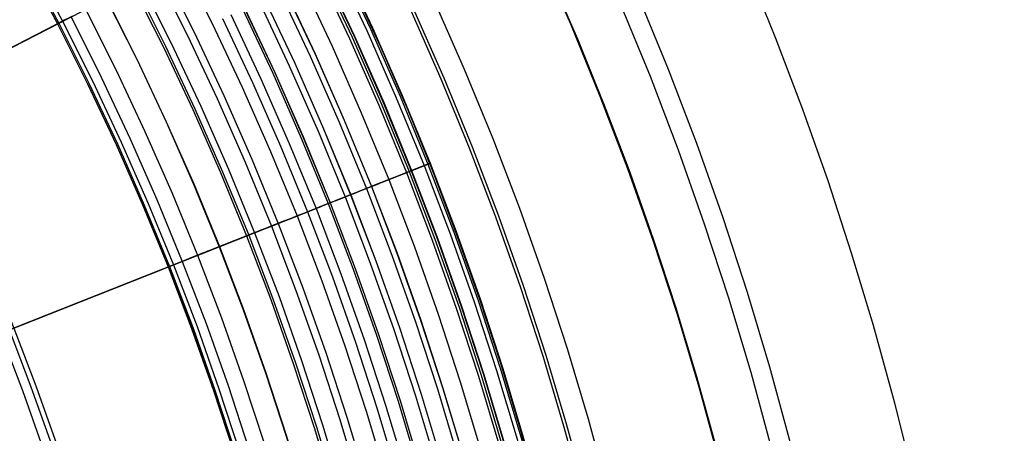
# Model space of a CAD drawing. Header units: millimetres. Extents: x -14 to 488, y -50 to 50.
# Tile 216 of 256: x 393.78 to 401.46, y 6.04 to 9.27. Entities that reach past the tile are written whole.
import ezdxf

# ---------------------------------------------------------------- set-up
doc = ezdxf.new("R2010")
doc.units = ezdxf.units.MM
doc.header["$MEASUREMENT"] = 0
doc.layers.add('Default', color=7, linetype='Continuous')

msp = doc.modelspace()

# ---------------------------------------------------------------- linework, layer by layer
at = {"layer": 'Default'}
for points in [[(401.464, -0.6508), (401.4642, 0.0026), (401.448, 0.6558), (401.4152, 1.3084), (401.366, 1.9599), (401.3032, 2.584), (401.2253, 3.2064), (401.1324, 3.8268), (401.0244, 4.4447), (400.9016, 5.0598), (400.7638, 5.6717), (400.6113, 6.2801), (400.4441, 6.8847), (400.2729, 7.4511), (400.0888, 8.0134), (399.8919, 8.5714), (399.6822, 9.1247), (399.46, 9.6732), (399.2253, 10.2163), (398.9782, 10.754), (398.719, 11.2859)], [(401.464, -0.6508), (401.4642, 0.0026), (401.448, 0.6558), (401.4152, 1.3084), (401.366, 1.9599), (401.3032, 2.584), (401.2253, 3.2064), (401.1324, 3.8268), (401.0244, 4.4447), (400.9016, 5.0598), (400.7638, 5.6717), (400.6113, 6.2801), (400.4441, 6.8847), (400.2729, 7.4511), (400.0888, 8.0134), (399.8919, 8.5714), (399.6822, 9.1247), (399.46, 9.6732), (399.2253, 10.2163), (398.9782, 10.754), (398.719, 11.2859)], [(400.0293, -0.6322), (400.0295, -0.015), (400.0141, 0.6019), (399.9832, 1.2183), (399.9367, 1.8337), (399.8774, 2.4232), (399.8038, 3.0111), (399.716, 3.597), (399.6141, 4.1806), (399.498, 4.7616), (399.3679, 5.3396), (399.2238, 5.9143), (399.0659, 6.4853), (398.9042, 7.0203), (398.7303, 7.5514), (398.5443, 8.0785), (398.3463, 8.6011), (398.1364, 9.1191), (397.9147, 9.6322), (397.6814, 10.14), (397.4365, 10.6424)], [(400.0293, -0.6322), (400.0295, -0.015), (400.0141, 0.6019), (399.9832, 1.2183), (399.9367, 1.8337), (399.8774, 2.4232), (399.8038, 3.0111), (399.716, 3.597), (399.6141, 4.1806), (399.498, 4.7616), (399.3679, 5.3396), (399.2238, 5.9143), (399.0659, 6.4853), (398.9042, 7.0203), (398.7303, 7.5514), (398.5443, 8.0785), (398.3463, 8.6011), (398.1364, 9.1191), (397.9147, 9.6322), (397.6814, 10.14), (397.4365, 10.6424)], [(398.5945, -0.6136), (398.5947, -0.0327), (398.5802, 0.548), (398.5511, 1.1282), (398.5074, 1.7075), (398.4516, 2.2624), (398.3823, 2.8157), (398.2997, 3.3672), (398.2037, 3.9166), (398.0944, 4.4634), (397.972, 5.0075), (397.8364, 5.5485), (397.6877, 6.0859), (397.5355, 6.5895), (397.3718, 7.0895), (397.1967, 7.5855), (397.0104, 8.0775), (396.8128, 8.5651), (396.6041, 9.048), (396.3845, 9.526), (396.1539, 9.9989)], [(398.5945, -0.6136), (398.5947, -0.0327), (398.5802, 0.548), (398.5511, 1.1282), (398.5074, 1.7075), (398.4516, 2.2624), (398.3823, 2.8157), (398.2997, 3.3672), (398.2037, 3.9166), (398.0944, 4.4634), (397.972, 5.0075), (397.8364, 5.5485), (397.6877, 6.0859), (397.5355, 6.5895), (397.3718, 7.0895), (397.1967, 7.5855), (397.0104, 8.0775), (396.8128, 8.5651), (396.6041, 9.048), (396.3845, 9.526), (396.1539, 9.9989)], [(397.8329, 9.7977), (398.0788, 9.2385), (398.3096, 8.6761), (398.5252, 8.1111), (398.7257, 7.544), (398.9112, 6.9754), (399.0818, 6.4059), (399.2374, 5.836), (399.3784, 5.2662), (399.5048, 4.6971), (399.6169, 4.1293), (399.7148, 3.5631), (399.7988, 2.999), (399.869, 2.4376), (399.9259, 1.8792), (399.9696, 1.3243), (400.0004, 0.7732), (400.0187, 0.2264), (400.0247, -0.3158)], [(393.8291, 9.7047), (394.077, 9.2397), (394.3122, 8.7705), (394.5345, 8.2976), (394.744, 7.8213), (394.9405, 7.3424), (395.1242, 6.8611), (395.295, 6.3781), (395.4529, 5.8939), (395.5982, 5.4088), (395.7308, 4.9235), (395.8508, 4.4382), (395.9585, 3.9536), (396.0539, 3.4699), (396.1373, 2.9877), (396.2088, 2.5073), (396.2687, 2.0292), (396.3171, 1.5536), (396.3543, 1.081), (396.3806, 0.6117), (396.3961, 0.146), (396.4013, -0.3158)], [(393.8295, 9.7049), (394.0775, 9.24), (394.3126, 8.7707), (394.535, 8.2978), (394.7444, 7.8215), (394.941, 7.3425), (395.1246, 6.8613), (395.2954, 6.3783), (395.4534, 5.894), (395.5986, 5.409), (395.7312, 4.9236), (395.8513, 4.4383), (395.959, 3.9537), (396.0544, 3.47), (396.1378, 2.9878), (396.2093, 2.5074), (396.2692, 2.0292), (396.3176, 1.5537), (396.3548, 1.0811), (396.3811, 0.6117), (396.3966, 0.146), (396.4017, -0.3158)], [(393.8295, 9.7049), (394.0775, 9.24), (394.3126, 8.7707), (394.535, 8.2978), (394.7444, 7.8215), (394.941, 7.3425), (395.1246, 6.8613), (395.2954, 6.3783), (395.4534, 5.894), (395.5986, 5.409), (395.7312, 4.9236), (395.8513, 4.4383), (395.959, 3.9537), (396.0544, 3.47), (396.1378, 2.9878), (396.2093, 2.5074), (396.2692, 2.0292), (396.3176, 1.5537), (396.3548, 1.0811), (396.3811, 0.6117), (396.3966, 0.146), (396.4017, -0.3158)], [(393.8393, 9.7103), (394.0873, 9.2451), (394.3226, 8.7756), (394.5451, 8.3024), (394.7546, 7.8259), (394.9513, 7.3466), (395.1351, 6.8651), (395.3059, 6.3819), (395.464, 5.8973), (395.6093, 5.412), (395.742, 4.9264), (395.8621, 4.4409), (395.9698, 3.956), (396.0653, 3.472), (396.1488, 2.9896), (396.2203, 2.5089), (396.2802, 2.0305), (396.3287, 1.5547), (396.3659, 1.0818), (396.3922, 0.6122), (396.4077, 0.1463), (396.4129, -0.3158)], [(393.8393, 9.7103), (394.0873, 9.2451), (394.3226, 8.7756), (394.5451, 8.3024), (394.7546, 7.8259), (394.9513, 7.3466), (395.1351, 6.8651), (395.3059, 6.3819), (395.464, 5.8973), (395.6093, 5.412), (395.742, 4.9264), (395.8621, 4.4409), (395.9698, 3.956), (396.0653, 3.472), (396.1488, 2.9896), (396.2203, 2.5089), (396.2802, 2.0305), (396.3287, 1.5547), (396.3659, 1.0818), (396.3922, 0.6122), (396.4077, 0.1463), (396.4129, -0.3158)], [(393.8686, 9.7264), (394.117, 9.2604), (394.3527, 8.7902), (394.5755, 8.3162), (394.7854, 7.8389), (394.9824, 7.3589), (395.1664, 6.8767), (395.3376, 6.3926), (395.4959, 5.9073), (395.6414, 5.4212), (395.7743, 4.9348), (395.8946, 4.4485), (396.0025, 3.9628), (396.0982, 3.4781), (396.1818, 2.9949), (396.2534, 2.5135), (396.3134, 2.0343), (396.3619, 1.5577), (396.3992, 1.0841), (396.4255, 0.6137), (396.4411, 0.147), (396.4463, -0.3158)], [(393.8686, 9.7264), (394.117, 9.2604), (394.3527, 8.7902), (394.5755, 8.3162), (394.7854, 7.8389), (394.9824, 7.3589), (395.1664, 6.8767), (395.3376, 6.3926), (395.4959, 5.9073), (395.6414, 5.4212), (395.7743, 4.9348), (395.8946, 4.4485), (396.0025, 3.9628), (396.0982, 3.4781), (396.1818, 2.9949), (396.2534, 2.5135), (396.3134, 2.0343), (396.3619, 1.5577), (396.3992, 1.0841), (396.4255, 0.6137), (396.4411, 0.147), (396.4463, -0.3158)], [(395.0381, 9.7367), (395.2855, 9.2431), (395.5194, 8.7455), (395.7397, 8.2445), (395.9465, 7.7406), (396.1397, 7.2344), (396.3194, 6.7263), (396.4856, 6.2168), (396.6384, 5.7065), (396.7778, 5.1959), (396.9041, 4.6855), (397.0174, 4.1756), (397.1178, 3.6668), (397.2055, 3.1595), (397.2808, 2.6542), (397.3437, 2.1511), (397.3947, 1.6509), (397.4338, 1.1537), (397.4615, 0.6599), (397.4778, 0.17), (397.4832, -0.3158)], [(396.2446, 9.7087), (396.4898, 9.1869), (396.7209, 8.6615), (396.9378, 8.133), (397.1404, 7.6021), (397.3288, 7.0693), (397.5031, 6.535), (397.6633, 5.9999), (397.8096, 5.4644), (397.942, 4.9291), (398.0608, 4.3944), (398.1661, 3.8608), (398.2581, 3.3288), (398.337, 2.7988), (398.403, 2.2713), (398.4565, 1.7466), (398.4975, 1.2252), (398.5265, 0.7075), (398.5437, 0.1937), (398.5493, -0.3158)], [(396.2734, 9.7227), (396.5191, 9.2002), (396.7505, 8.674), (396.9676, 8.1449), (397.1705, 7.6132), (397.3592, 7.0796), (397.5337, 6.5446), (397.6942, 6.0087), (397.8407, 5.4725), (397.9733, 4.9364), (398.0923, 4.401), (398.1977, 3.8666), (398.2898, 3.3339), (398.3688, 2.8032), (398.435, 2.2749), (398.4885, 1.7495), (398.5296, 1.2274), (398.5586, 0.7089), (398.5758, 0.1944), (398.5814, -0.3158)], [(396.288, 9.7298), (396.5338, 9.2069), (396.7654, 8.6804), (396.9827, 8.1508), (397.1857, 7.6188), (397.3745, 7.0848), (397.5492, 6.5494), (397.7098, 6.0132), (397.8563, 5.4766), (397.9891, 4.9401), (398.1081, 4.4043), (398.2136, 3.8696), (398.3058, 3.3365), (398.3849, 2.8054), (398.451, 2.2767), (398.5046, 1.751), (398.5457, 1.2285), (398.5747, 0.7096), (398.592, 0.1948), (398.5976, -0.3158)], [(396.288, 9.7298), (396.5338, 9.2069), (396.7654, 8.6804), (396.9827, 8.1508), (397.1857, 7.6188), (397.3745, 7.0848), (397.5492, 6.5494), (397.7097, 6.0132), (397.8563, 5.4766), (397.9891, 4.9401), (398.1081, 4.4043), (398.2136, 3.8696), (398.3058, 3.3365), (398.3849, 2.8054), (398.451, 2.2767), (398.5046, 1.751), (398.5457, 1.2285), (398.5747, 0.7096), (398.5919, 0.1948), (398.5976, -0.3158)], [(396.289, 9.7303), (396.5348, 9.2073), (396.7664, 8.6808), (396.9837, 8.1512), (397.1867, 7.6192), (397.3756, 7.0852), (397.5502, 6.5498), (397.7108, 6.0135), (397.8574, 5.4768), (397.9901, 4.9404), (398.1092, 4.4045), (398.2147, 3.8698), (398.3069, 3.3366), (398.3859, 2.8055), (398.4521, 2.2769), (398.5057, 1.7511), (398.5468, 1.2286), (398.5758, 0.7097), (398.593, 0.1948), (398.5987, -0.3158)], [(396.2892, 9.7304), (396.535, 9.2074), (396.7666, 8.6809), (396.9839, 8.1513), (397.187, 7.6193), (397.3758, 7.0852), (397.5505, 6.5498), (397.711, 6.0136), (397.8576, 5.4769), (397.9904, 4.9404), (398.1094, 4.4046), (398.215, 3.8698), (398.3071, 3.3367), (398.3862, 2.8056), (398.4524, 2.2769), (398.5059, 1.7511), (398.5471, 1.2286), (398.5761, 0.7097), (398.5933, 0.1948), (398.599, -0.3158)], [(396.2899, 9.7307), (396.5357, 9.2077), (396.7673, 8.6812), (396.9846, 8.1516), (397.1877, 7.6195), (397.3765, 7.0855), (397.5512, 6.5501), (397.7118, 6.0138), (397.8584, 5.4771), (397.9911, 4.9406), (398.1102, 4.4047), (398.2157, 3.87), (398.3079, 3.3368), (398.387, 2.8057), (398.4531, 2.277), (398.5067, 1.7512), (398.5478, 1.2286), (398.5769, 0.7097), (398.5941, 0.1948), (398.5997, -0.3158)], [(394.8465, 9.6376), (395.0915, 9.1489), (395.3231, 8.6562), (395.5412, 8.1601), (395.746, 7.6612), (395.9373, 7.16), (396.1152, 6.6569), (396.2797, 6.1524), (396.431, 5.6472), (396.5691, 5.1416), (396.6942, 4.6362), (396.8063, 4.1313), (396.9057, 3.6276), (396.9926, 3.1253), (397.0671, 2.6249), (397.1294, 2.1268), (397.1799, 1.6315), (397.2186, 1.1392), (397.246, 0.6503), (397.2622, 0.1652), (397.2675, -0.3158)], [(394.8984, 9.6644), (395.144, 9.1744), (395.3762, 8.6804), (395.5949, 8.183), (395.8002, 7.6827), (395.992, 7.1801), (396.1704, 6.6756), (396.3354, 6.1699), (396.4871, 5.6633), (396.6256, 5.1563), (396.751, 4.6495), (396.8634, 4.1433), (396.9631, 3.6382), (397.0502, 3.1345), (397.1249, 2.6328), (397.1874, 2.1334), (397.238, 1.6367), (397.2769, 1.1431), (397.3043, 0.6529), (397.3205, 0.1665), (397.3259, -0.3158)], [(394.8984, 9.6644), (395.144, 9.1744), (395.3762, 8.6804), (395.5949, 8.183), (395.8002, 7.6827), (395.992, 7.1801), (396.1704, 6.6756), (396.3354, 6.1699), (396.4871, 5.6633), (396.6256, 5.1563), (396.751, 4.6495), (396.8634, 4.1433), (396.9631, 3.6382), (397.0502, 3.1345), (397.1249, 2.6328), (397.1874, 2.1334), (397.238, 1.6367), (397.2769, 1.1431), (397.3043, 0.6529), (397.3205, 0.1665), (397.3259, -0.3158)], [(396.1114, 9.644), (396.3551, 9.1256), (396.5846, 8.6036), (396.8001, 8.0785), (397.0014, 7.551), (397.1886, 7.0216), (397.3618, 6.4908), (397.521, 5.9591), (397.6663, 5.4271), (397.7979, 4.8952), (397.9159, 4.364), (398.0205, 3.8339), (398.1119, 3.3053), (398.1903, 2.7787), (398.2559, 2.2546), (398.309, 1.7333), (398.3498, 1.2153), (398.3786, 0.7009), (398.3956, 0.1904), (398.4013, -0.3158)], [(396.1318, 9.6539), (396.3758, 9.135), (396.6056, 8.6125), (396.8212, 8.0869), (397.0227, 7.5589), (397.2101, 7.0289), (397.3835, 6.4976), (397.5428, 5.9654), (397.6883, 5.4328), (397.82, 4.9004), (397.9382, 4.3687), (398.0429, 3.838), (398.1344, 3.3089), (398.2128, 2.7818), (398.2785, 2.2572), (398.3317, 1.7354), (398.3725, 1.2168), (398.4013, 0.7019), (398.4184, 0.1909), (398.424, -0.3158)], [(396.1478, 9.6617), (396.3919, 9.1423), (396.6219, 8.6194), (396.8377, 8.0934), (397.0394, 7.565), (397.227, 7.0347), (397.4004, 6.5029), (397.5599, 5.9703), (397.7055, 5.4373), (397.8373, 4.9045), (397.9556, 4.3723), (398.0604, 3.8412), (398.1519, 3.3117), (398.2304, 2.7842), (398.2962, 2.2592), (398.3493, 1.737), (398.3902, 1.218), (398.419, 0.7027), (398.4361, 0.1913), (398.4417, -0.3158)], [(396.148, 9.6618), (396.3921, 9.1424), (396.6221, 8.6195), (396.8379, 8.0935), (397.0396, 7.5651), (397.2271, 7.0347), (397.4006, 6.503), (397.5601, 5.9703), (397.7057, 5.4374), (397.8375, 4.9045), (397.9558, 4.3723), (398.0606, 3.8413), (398.1521, 3.3118), (398.2306, 2.7843), (398.2964, 2.2592), (398.3495, 1.737), (398.3904, 1.218), (398.4192, 0.7027), (398.4363, 0.1913), (398.442, -0.3158)], [(396.1507, 9.6631), (396.3949, 9.1437), (396.6249, 8.6207), (396.8407, 8.0946), (397.0424, 7.5661), (397.23, 7.0357), (397.4035, 6.5039), (397.563, 5.9712), (397.7086, 5.4381), (397.8405, 4.9052), (397.9587, 4.373), (398.0635, 3.8418), (398.1551, 3.3122), (398.2336, 2.7847), (398.2994, 2.2595), (398.3525, 1.7373), (398.3934, 1.2182), (398.4223, 0.7028), (398.4393, 0.1914), (398.445, -0.3158)], [(394.6611, 9.5417), (394.9037, 9.0577), (395.1331, 8.5698), (395.3491, 8.0785), (395.5519, 7.5844), (395.7414, 7.088), (395.9175, 6.5897), (396.0805, 6.0901), (396.2303, 5.5898), (396.3671, 5.089), (396.491, 4.5885), (396.602, 4.0885), (396.7005, 3.5896), (396.7865, 3.0921), (396.8603, 2.5966), (396.922, 2.1033), (396.972, 1.6127), (397.0104, 1.1252), (397.0375, 0.641), (397.0535, 0.1606), (397.0588, -0.3158)], [(394.6611, 9.5417), (394.9037, 9.0577), (395.1331, 8.5698), (395.3491, 8.0785), (395.5519, 7.5844), (395.7414, 7.088), (395.9175, 6.5897), (396.0805, 6.0901), (396.2303, 5.5898), (396.3671, 5.089), (396.491, 4.5885), (396.602, 4.0885), (396.7005, 3.5896), (396.7865, 3.0921), (396.8603, 2.5966), (396.922, 2.1033), (396.972, 1.6127), (397.0104, 1.1252), (397.0375, 0.641), (397.0535, 0.1606), (397.0588, -0.3158)], [(394.6776, 9.5503), (394.9204, 9.0658), (395.1499, 8.5775), (395.3662, 8.0858), (395.5691, 7.5912), (395.7587, 7.0943), (395.9351, 6.5957), (396.0982, 6.0957), (396.2481, 5.5949), (396.385, 5.0937), (396.509, 4.5927), (396.6202, 4.0923), (396.7187, 3.593), (396.8048, 3.0951), (396.8786, 2.5991), (396.9404, 2.1054), (396.9904, 1.6144), (397.0289, 1.1264), (397.056, 0.6419), (397.072, 0.161), (397.0773, -0.3158)], [(394.7221, 9.5733), (394.9655, 9.0877), (395.1955, 8.5982), (395.4123, 8.1054), (395.6157, 7.6097), (395.8058, 7.1116), (395.9825, 6.6118), (396.146, 6.1106), (396.2963, 5.6086), (396.4335, 5.1063), (396.5578, 4.6042), (396.6692, 4.1026), (396.768, 3.6021), (396.8543, 3.103), (396.9283, 2.6059), (396.9902, 2.111), (397.0403, 1.6189), (397.0789, 1.1298), (397.106, 0.6441), (397.1221, 0.1621), (397.1274, -0.3158)], [(395.9777, 9.5791), (396.2198, 9.0641), (396.4479, 8.5455), (396.662, 8.0239), (396.862, 7.4998), (397.0479, 6.9738), (397.22, 6.4465), (397.3781, 5.9183), (397.5225, 5.3897), (397.6533, 4.8613), (397.7705, 4.3335), (397.8744, 3.8068), (397.9652, 3.2817), (398.0431, 2.7586), (398.1083, 2.2379), (398.161, 1.72), (398.2016, 1.2053), (398.2302, 0.6943), (398.2471, 0.1871), (398.2527, -0.3158)], [(394.997, -0.3158), (394.9922, 0.1148), (394.9777, 0.5491), (394.9532, 0.9867), (394.9185, 1.4275), (394.8733, 1.8709), (394.8175, 2.3168), (394.7508, 2.7647), (394.6731, 3.2144), (394.5841, 3.6654), (394.4837, 4.1173), (394.3717, 4.5698), (394.2481, 5.0224), (394.1127, 5.4747), (393.9653, 5.9263), (393.8061, 6.3767), (393.6348, 6.8254), (393.4515, 7.2721), (393.2562, 7.7162), (393.0489, 8.1572), (392.8296, 8.5948), (392.5984, 9.0283), (392.3555, 9.4574)], [(392.4497, 9.5124), (392.6941, 9.0809), (392.9265, 8.6449), (393.1471, 8.2049), (393.3555, 7.7613), (393.552, 7.3148), (393.7363, 6.8656), (393.9085, 6.4143), (394.0687, 5.9614), (394.2168, 5.5073), (394.353, 5.0525), (394.4773, 4.5973), (394.5899, 4.1423), (394.6909, 3.6878), (394.7804, 3.2343), (394.8586, 2.7821), (394.9256, 2.3316), (394.9818, 1.8832), (395.0272, 1.4373), (395.0621, 0.9941), (395.0867, 0.554), (395.1013, 0.1173), (395.1061, -0.3158)], [(395.8092, 9.4973), (396.0493, 8.9865), (396.2755, 8.4722), (396.4878, 7.9549), (396.6862, 7.4352), (396.8706, 6.9136), (397.0412, 6.3906), (397.1981, 5.8667), (397.3413, 5.3425), (397.4709, 4.8185), (397.5872, 4.2951), (397.6903, 3.7727), (397.7803, 3.252), (397.8576, 2.7332), (397.9222, 2.2168), (397.9745, 1.7032), (398.0147, 1.1928), (398.0431, 0.6859), (398.0599, 0.183), (398.0654, -0.3158)], [(395.8471, 9.5157), (396.0877, 9.004), (396.3143, 8.4887), (396.527, 7.9704), (396.7257, 7.4497), (396.9105, 6.9271), (397.0814, 6.4031), (397.2386, 5.8783), (397.382, 5.3531), (397.5119, 4.8281), (397.6284, 4.3037), (397.7317, 3.7804), (397.8219, 3.2586), (397.8993, 2.7389), (397.9641, 2.2215), (398.0164, 1.7069), (398.0567, 1.1956), (398.0851, 0.6878), (398.102, 0.1839), (398.1075, -0.3158)], [(395.8478, 9.516), (396.0883, 9.0043), (396.315, 8.489), (396.5277, 7.9707), (396.7264, 7.45), (396.9112, 6.9274), (397.0821, 6.4034), (397.2393, 5.8785), (397.3827, 5.3533), (397.5126, 4.8283), (397.6291, 4.3039), (397.7324, 3.7805), (397.8226, 3.2588), (397.9, 2.739), (397.9648, 2.2216), (398.0172, 1.707), (398.0574, 1.1956), (398.0859, 0.6878), (398.1027, 0.1839), (398.1082, -0.3158)], [(398.606, 9.4626), (398.8422, 8.887), (399.0629, 8.3087), (399.2682, 7.7283), (399.458, 7.1464), (399.6325, 6.5635), (399.7919, 5.9802), (399.9362, 5.3971), (400.0655, 4.8147), (400.1802, 4.2335), (400.2804, 3.654), (400.3664, 3.0768), (400.4383, 2.5022), (400.4965, 1.9307), (400.5412, 1.3628), (400.5728, 0.7988), (400.5915, 0.2392), (400.5976, -0.3158)], [(398.606, 9.4626), (398.8422, 8.887), (399.0629, 8.3087), (399.2682, 7.7283), (399.458, 7.1464), (399.6325, 6.5635), (399.7919, 5.9802), (399.9361, 5.3971), (400.0655, 4.8147), (400.1802, 4.2335), (400.2804, 3.654), (400.3664, 3.0768), (400.4383, 2.5022), (400.4965, 1.9307), (400.5412, 1.3628), (400.5727, 0.7988), (400.5914, 0.2392), (400.5976, -0.3158)], [(394.4584, 9.4369), (394.6984, 8.9581), (394.9253, 8.4753), (395.1391, 7.9893), (395.3397, 7.5004), (395.5272, 7.0092), (395.7015, 6.5163), (395.8627, 6.022), (396.011, 5.527), (396.1463, 5.0316), (396.2688, 4.5363), (396.3787, 4.0417), (396.4761, 3.5481), (396.5612, 3.0559), (396.6342, 2.5656), (396.6953, 2.0776), (396.7447, 1.5922), (396.7827, 1.1099), (396.8095, 0.6309), (396.8254, 0.1555), (396.8306, -0.3158)], [(394.4584, 9.4369), (394.6984, 8.9581), (394.9253, 8.4753), (395.1391, 7.9893), (395.3397, 7.5004), (395.5272, 7.0092), (395.7015, 6.5163), (395.8627, 6.022), (396.011, 5.527), (396.1463, 5.0316), (396.2688, 4.5363), (396.3787, 4.0417), (396.4761, 3.5481), (396.5612, 3.0559), (396.6342, 2.5656), (396.6953, 2.0776), (396.7447, 1.5922), (396.7827, 1.1099), (396.8095, 0.6309), (396.8254, 0.1555), (396.8306, -0.3158)], [(394.4596, 9.4375), (394.6996, 8.9586), (394.9265, 8.4759), (395.1403, 7.9898), (395.341, 7.5009), (395.5284, 7.0097), (395.7027, 6.5167), (395.864, 6.0224), (396.0122, 5.5273), (396.1475, 5.0319), (396.2701, 4.5366), (396.38, 4.042), (396.4774, 3.5483), (396.5625, 3.0561), (396.6355, 2.5658), (396.6966, 2.0777), (396.746, 1.5923), (396.784, 1.1099), (396.8108, 0.6309), (396.8267, 0.1556), (396.8319, -0.3158)], [(395.6478, 9.419), (395.886, 8.9122), (396.1104, 8.402), (396.321, 7.8889), (396.5177, 7.3733), (396.7007, 6.8558), (396.87, 6.337), (397.0256, 5.8174), (397.1676, 5.2974), (397.2962, 4.7775), (397.4116, 4.2582), (397.5138, 3.7401), (397.6032, 3.2235), (397.6798, 2.7088), (397.7439, 2.1965), (397.7958, 1.687), (397.8357, 1.1807), (397.8638, 0.6779), (397.8805, 0.179), (397.886, -0.3158)], [(395.6895, 9.4392), (395.9282, 8.9314), (396.153, 8.4201), (396.3641, 7.9059), (396.5612, 7.3893), (396.7446, 6.8707), (396.9142, 6.3509), (397.0701, 5.8301), (397.2125, 5.309), (397.3413, 4.7881), (397.4569, 4.2678), (397.5594, 3.7485), (397.6489, 3.2308), (397.7257, 2.7151), (397.79, 2.2018), (397.8419, 1.6912), (397.8819, 1.1838), (397.9101, 0.68), (397.9268, 0.18), (397.9323, -0.3158)], [(395.6903, 9.4396), (395.929, 8.9318), (396.1538, 8.4205), (396.3649, 7.9062), (396.562, 7.3896), (396.7454, 6.871), (396.915, 6.3511), (397.0709, 5.8303), (397.2133, 5.3092), (397.3422, 4.7883), (397.4578, 4.2679), (397.5603, 3.7487), (397.6498, 3.231), (397.7266, 2.7152), (397.7908, 2.2019), (397.8428, 1.6913), (397.8828, 1.1839), (397.9109, 0.68), (397.9277, 0.18), (397.9332, -0.3158)], [(397.014, 9.4253), (397.2509, 8.8867), (397.4732, 8.345), (397.6809, 7.8008), (397.874, 7.2545), (398.0527, 6.7069), (398.2169, 6.1583), (398.3669, 5.6094), (398.5026, 5.0607), (398.6244, 4.5125), (398.7323, 3.9656), (398.8266, 3.4202), (398.9075, 2.877), (398.9752, 2.3362), (399.03, 1.7984), (399.0721, 1.2639), (399.1018, 0.7331), (399.1193, 0.2065), (399.1251, -0.3158)], [(398.4654, 9.4028), (398.7002, 8.8308), (398.9195, 8.256), (399.1235, 7.6791), (399.3122, 7.1008), (399.4856, 6.5214), (399.644, 5.9417), (399.7874, 5.3622), (399.916, 4.7833), (400.03, 4.2057), (400.1296, 3.6298), (400.215, 3.056), (400.2865, 2.4849), (400.3443, 1.917), (400.3887, 1.3525), (400.4201, 0.792), (400.4387, 0.2358), (400.4448, -0.3158)], [(394.2966, 9.3533), (394.5346, 8.8785), (394.7596, 8.3999), (394.9715, 7.918), (395.1704, 7.4334), (395.3562, 6.9464), (395.529, 6.4577), (395.6889, 5.9677), (395.8358, 5.4769), (395.97, 4.9857), (396.0915, 4.4947), (396.2004, 4.0043), (396.297, 3.5149), (396.3814, 3.027), (396.4538, 2.5409), (396.5143, 2.0571), (396.5633, 1.5758), (396.601, 1.0976), (396.6275, 0.6227), (396.6433, 0.1515), (396.6485, -0.3158)], [(394.2966, 9.3533), (394.5346, 8.8785), (394.7596, 8.3999), (394.9715, 7.918), (395.1704, 7.4334), (395.3562, 6.9464), (395.529, 6.4577), (395.6889, 5.9677), (395.8358, 5.4769), (395.97, 4.9857), (396.0915, 4.4947), (396.2004, 4.0043), (396.297, 3.5149), (396.3814, 3.027), (396.4538, 2.5409), (396.5143, 2.0571), (396.5633, 1.5758), (396.601, 1.0976), (396.6275, 0.6227), (396.6433, 0.1515), (396.6485, -0.3158)], [(395.4288, 9.3126), (395.6644, 8.8114), (395.8863, 8.3068), (396.0946, 7.7992), (396.2892, 7.2893), (396.4702, 6.7775), (396.6376, 6.2643), (396.7915, 5.7504), (396.932, 5.236), (397.0592, 4.7218), (397.1733, 4.2083), (397.2744, 3.6958), (397.3628, 3.1848), (397.4386, 2.6758), (397.502, 2.1691), (397.5533, 1.6652), (397.5927, 1.1644), (397.6205, 0.667), (397.637, 0.1736), (397.6425, -0.3158)], [(395.5202, 9.357), (395.7569, 8.8535), (395.9799, 8.3465), (396.1891, 7.8367), (396.3846, 7.3244), (396.5664, 6.8102), (396.7346, 6.2947), (396.8892, 5.7783), (397.0303, 5.2616), (397.1581, 4.7451), (397.2728, 4.2291), (397.3744, 3.7143), (397.4631, 3.2009), (397.5393, 2.6896), (397.603, 2.1805), (397.6545, 1.6743), (397.6941, 1.1712), (397.7221, 0.6716), (397.7387, 0.1758), (397.7441, -0.3158)], [(395.535, 9.3642), (395.7719, 8.8603), (395.995, 8.353), (396.2044, 7.8427), (396.4001, 7.33), (396.582, 6.8155), (396.7503, 6.2996), (396.905, 5.7829), (397.0463, 5.2658), (397.1742, 4.7488), (397.2889, 4.2325), (397.3906, 3.7173), (397.4794, 3.2036), (397.5556, 2.6918), (397.6193, 2.1824), (397.6709, 1.6758), (397.7106, 1.1723), (397.7385, 0.6723), (397.7551, 0.1762), (397.7606, -0.3158)], [(395.5356, 9.3645), (395.7725, 8.8606), (395.9956, 8.3532), (396.205, 7.843), (396.4007, 7.3303), (396.5826, 6.8157), (396.7509, 6.2998), (396.9057, 5.783), (397.0469, 5.2659), (397.1748, 4.749), (397.2895, 4.2327), (397.3912, 3.7174), (397.48, 3.2037), (397.5562, 2.6919), (397.62, 2.1825), (397.6716, 1.6758), (397.7112, 1.1723), (397.7392, 0.6723), (397.7558, 0.1762), (397.7612, -0.3158)], [(396.8338, 9.3433), (397.0686, 8.8092), (397.2891, 8.2721), (397.495, 7.7325), (397.6865, 7.1908), (397.8637, 6.6478), (398.0265, 6.1038), (398.1752, 5.5596), (398.3099, 5.0154), (398.4306, 4.4719), (398.5376, 3.9295), (398.6311, 3.3888), (398.7113, 2.8501), (398.7785, 2.3139), (398.8328, 1.7806), (398.8745, 1.2506), (398.9039, 0.7243), (398.9214, 0.2021), (398.9271, -0.3158)], [(396.8558, 9.3533), (397.0909, 8.8187), (397.3116, 8.281), (397.5177, 7.7408), (397.7094, 7.1986), (397.8868, 6.655), (398.0498, 6.1105), (398.1987, 5.5656), (398.3334, 5.0209), (398.4543, 4.4769), (398.5614, 3.9339), (398.655, 3.3926), (398.7353, 2.8534), (398.8025, 2.3166), (398.8569, 1.7828), (398.8986, 1.2522), (398.9281, 0.7254), (398.9456, 0.2026), (398.9513, -0.3158)], [(396.8558, 9.3533), (397.0909, 8.8187), (397.3116, 8.281), (397.5177, 7.7408), (397.7094, 7.1986), (397.8868, 6.655), (398.0498, 6.1105), (398.1987, 5.5656), (398.3334, 5.0209), (398.4543, 4.4769), (398.5614, 3.9339), (398.655, 3.3926), (398.7353, 2.8534), (398.8025, 2.3166), (398.8569, 1.7828), (398.8986, 1.2522), (398.9281, 0.7254), (398.9456, 0.2026), (398.9513, -0.3158)], [(394.183, 9.2945), (394.4195, 8.8226), (394.6431, 8.347), (394.8538, 7.868), (395.0515, 7.3863), (395.2362, 6.9023), (395.4079, 6.4165), (395.5668, 5.9295), (395.7129, 5.4417), (395.8462, 4.9535), (395.967, 4.4655), (396.0753, 3.9781), (396.1713, 3.4916), (396.2551, 3.0067), (396.327, 2.5235), (396.3872, 2.0426), (396.4359, 1.5644), (396.4734, 1.089), (396.4998, 0.617), (396.5154, 0.1487), (396.5206, -0.3158)], [(394.183, 9.2945), (394.4195, 8.8226), (394.6431, 8.347), (394.8538, 7.868), (395.0515, 7.3863), (395.2362, 6.9023), (395.4079, 6.4165), (395.5668, 5.9295), (395.7129, 5.4417), (395.8462, 4.9535), (395.967, 4.4655), (396.0753, 3.9781), (396.1713, 3.4916), (396.2551, 3.0067), (396.327, 2.5235), (396.3872, 2.0426), (396.4359, 1.5644), (396.4734, 1.089), (396.4998, 0.617), (396.5154, 0.1487), (396.5206, -0.3158)], [(395.3648, 9.2816), (395.5996, 8.782), (395.8209, 8.279), (396.0285, 7.7731), (396.2224, 7.2648), (396.4028, 6.7546), (396.5697, 6.2431), (396.7231, 5.7308), (396.8631, 5.2181), (396.99, 4.7056), (397.1037, 4.1937), (397.2045, 3.6828), (397.2926, 3.1735), (397.3681, 2.6661), (397.4313, 2.1611), (397.4825, 1.6588), (397.5218, 1.1596), (397.5495, 0.6639), (397.5659, 0.172), (397.5714, -0.3158)], [(395.365, 9.2817), (395.5998, 8.7821), (395.8211, 8.2791), (396.0287, 7.7731), (396.2227, 7.2648), (396.4031, 6.7547), (396.5699, 6.2432), (396.7233, 5.7309), (396.8634, 5.2182), (396.9902, 4.7057), (397.1039, 4.1937), (397.2047, 3.6829), (397.2928, 3.1736), (397.3683, 2.6662), (397.4316, 2.1611), (397.4827, 1.6588), (397.522, 1.1596), (397.5497, 0.6639), (397.5662, 0.172), (397.5716, -0.3158)]]:
    msp.add_lwpolyline(points, dxfattribs=at)
at = {"layer": 'Default', "extrusion": (-0.364924, 0.931037, 0)}
for points in [[(-372.5791, 22.4213), (-372.5794, 22.3872), (-372.5805, 22.3528), (-372.5823, 22.3181), (-372.5849, 22.2832), (-372.5882, 22.248), (-372.5924, 22.2127), (-372.5973, 22.1772), (-372.603, 22.1416), (-372.6096, 22.1058), (-372.6171, 22.07), (-372.6253, 22.0342), (-372.6345, 21.9983), (-372.6445, 21.9625), (-372.6554, 21.9267), (-372.6672, 21.891), (-372.6798, 21.8554), (-372.6934, 21.82), (-372.7078, 21.7848), (-372.7232, 21.7499), (-372.7394, 21.7152), (-372.7565, 21.6809), (-372.7745, 21.6469), (-372.7933, 21.6133), (-372.813, 21.5801), (-372.8335, 21.5474), (-372.8549, 21.5151), (-372.877, 21.4834), (-372.9, 21.4523), (-372.9237, 21.4218), (-372.9482, 21.392), (-372.9734, 21.3628), (-372.9994, 21.3343), (-373.026, 21.3065), (-373.0532, 21.2795), (-373.0811, 21.2532), (-373.1096, 21.2278), (-373.1386, 21.2032), (-373.1682, 21.1794), (-373.1983, 21.1566), (-373.2288, 21.1346), (-373.2598, 21.1135), (-373.2911, 21.0933), (-373.3229, 21.074), (-373.3549, 21.0557), (-373.3873, 21.0383), (-373.4199, 21.0219), (-373.4528, 21.0064), (-373.4858, 20.9919), (-373.519, 20.9783), (-373.5523, 20.9657), (-373.5857, 20.9541), (-373.6192, 20.9433), (-373.6526, 20.9335), (-373.6861, 20.9247), (-373.7195, 20.9167), (-373.7529, 20.9096), (-373.7861, 20.9035), (-373.8193, 20.8982), (-373.8522, 20.8938), (-373.885, 20.8902), (-373.9176, 20.8874), (-373.95, 20.8855), (-373.9821, 20.8844), (-374.014, 20.884), (-374.0458, 20.8844), (-374.0779, 20.8855), (-374.1103, 20.8874), (-374.1429, 20.8902), (-374.1757, 20.8938), (-374.2087, 20.8982), (-374.2418, 20.9035), (-374.2751, 20.9096), (-374.3084, 20.9167), (-374.3419, 20.9247), (-374.3753, 20.9335), (-374.4088, 20.9433), (-374.4423, 20.9541), (-374.4756, 20.9657), (-374.509, 20.9783), (-374.5422, 20.9919), (-374.5752, 21.0064), (-374.608, 21.0219), (-374.6407, 21.0383), (-374.673, 21.0557), (-374.7051, 21.074), (-374.7368, 21.0933), (-374.7682, 21.1135), (-374.7992, 21.1346), (-374.8297, 21.1566), (-374.8598, 21.1794), (-374.8893, 21.2032), (-374.9184, 21.2278), (-374.9469, 21.2532), (-374.9747, 21.2795), (-375.002, 21.3065), (-375.0286, 21.3343), (-375.0545, 21.3628), (-375.0797, 21.392), (-375.1042, 21.4218), (-375.128, 21.4523), (-375.1509, 21.4834), (-375.1731, 21.5151), (-375.1944, 21.5474), (-375.215, 21.5801), (-375.2347, 21.6133), (-375.2535, 21.6469), (-375.2715, 21.6809), (-375.2886, 21.7152), (-375.3048, 21.7499), (-375.3201, 21.7848), (-375.3346, 21.82), (-375.3481, 21.8554), (-375.3608, 21.891), (-375.3726, 21.9267), (-375.3835, 21.9625), (-375.3935, 21.9983), (-375.4026, 22.0342), (-375.4109, 22.07), (-375.4183, 22.1058), (-375.4249, 22.1416), (-375.4307, 22.1772), (-375.4356, 22.2127), (-375.4397, 22.248), (-375.4431, 22.2832), (-375.4456, 22.3181), (-375.4474, 22.3528), (-375.4485, 22.3872), (-375.4489, 22.4213)], [(-375.4489, 22.4213), (-375.4485, 22.4554), (-375.4474, 22.4899), (-375.4456, 22.5245), (-375.4431, 22.5595), (-375.4397, 22.5946), (-375.4356, 22.6299), (-375.4307, 22.6654), (-375.4249, 22.7011), (-375.4183, 22.7368), (-375.4109, 22.7726), (-375.4026, 22.8085), (-375.3935, 22.8443), (-375.3835, 22.8802), (-375.3726, 22.916), (-375.3608, 22.9516), (-375.3481, 22.9872), (-375.3346, 23.0226), (-375.3201, 23.0578), (-375.3048, 23.0927), (-375.2886, 23.1274), (-375.2715, 23.1618), (-375.2535, 23.1958), (-375.2347, 23.2294), (-375.215, 23.2626), (-375.1944, 23.2953), (-375.1731, 23.3275), (-375.1509, 23.3592), (-375.128, 23.3903), (-375.1042, 23.4208), (-375.0797, 23.4507), (-375.0545, 23.4799), (-375.0286, 23.5084), (-375.002, 23.5362), (-374.9747, 23.5632), (-374.9469, 23.5894), (-374.9184, 23.6148), (-374.8893, 23.6394), (-374.8598, 23.6632), (-374.8297, 23.6861), (-374.7992, 23.7081), (-374.7682, 23.7292), (-374.7368, 23.7493), (-374.7051, 23.7686), (-374.673, 23.7869), (-374.6407, 23.8043), (-374.608, 23.8207), (-374.5752, 23.8362), (-374.5422, 23.8507), (-374.509, 23.8643), (-374.4756, 23.8769), (-374.4423, 23.8886), (-374.4088, 23.8993), (-374.3753, 23.9091), (-374.3419, 23.918), (-374.3084, 23.9259), (-374.2751, 23.933), (-374.2418, 23.9392), (-374.2087, 23.9444), (-374.1757, 23.9489), (-374.1429, 23.9524), (-374.1103, 23.9552), (-374.0779, 23.9571), (-374.0458, 23.9583), (-374.014, 23.9587), (-373.9821, 23.9583), (-373.95, 23.9571), (-373.9176, 23.9552), (-373.885, 23.9524), (-373.8522, 23.9489), (-373.8193, 23.9444), (-373.7861, 23.9392), (-373.7529, 23.933), (-373.7195, 23.9259), (-373.6861, 23.918), (-373.6526, 23.9091), (-373.6192, 23.8993), (-373.5857, 23.8886), (-373.5523, 23.8769), (-373.519, 23.8643), (-373.4858, 23.8507), (-373.4528, 23.8362), (-373.4199, 23.8207), (-373.3873, 23.8043), (-373.3549, 23.7869), (-373.3229, 23.7686), (-373.2911, 23.7493), (-373.2598, 23.7292), (-373.2288, 23.7081), (-373.1983, 23.6861), (-373.1682, 23.6632), (-373.1386, 23.6394), (-373.1096, 23.6148), (-373.0811, 23.5894), (-373.0532, 23.5632), (-373.026, 23.5362), (-372.9994, 23.5084), (-372.9734, 23.4799), (-372.9482, 23.4507), (-372.9237, 23.4208), (-372.9, 23.3903), (-372.877, 23.3592), (-372.8549, 23.3275), (-372.8335, 23.2953), (-372.813, 23.2626), (-372.7933, 23.2294), (-372.7745, 23.1958), (-372.7565, 23.1618), (-372.7394, 23.1274), (-372.7232, 23.0927), (-372.7078, 23.0578), (-372.6934, 23.0226), (-372.6798, 22.9872), (-372.6672, 22.9516), (-372.6554, 22.916), (-372.6445, 22.8802), (-372.6345, 22.8443), (-372.6253, 22.8085), (-372.6171, 22.7726), (-372.6096, 22.7368), (-372.603, 22.7011), (-372.5973, 22.6654), (-372.5924, 22.6299), (-372.5882, 22.5946), (-372.5849, 22.5595), (-372.5823, 22.5245), (-372.5805, 22.4899), (-372.5794, 22.4554), (-372.5791, 22.4213)]]:
    msp.add_lwpolyline(points, dxfattribs=at)
at = {"layer": 'Default', "extrusion": (-0.278334, 0.960484, 0)}
for points in [[(-383.6667, 22.4213), (-383.6671, 22.3872), (-383.6681, 22.3528), (-383.6699, 22.3181), (-383.6725, 22.2832), (-383.6758, 22.248), (-383.68, 22.2127), (-383.6849, 22.1772), (-383.6907, 22.1416), (-383.6972, 22.1058), (-383.7047, 22.07), (-383.7129, 22.0342), (-383.7221, 21.9983), (-383.7321, 21.9625), (-383.743, 21.9267), (-383.7548, 21.891), (-383.7674, 21.8554), (-383.781, 21.82), (-383.7954, 21.7848), (-383.8108, 21.7499), (-383.827, 21.7152), (-383.8441, 21.6809), (-383.8621, 21.6469), (-383.8809, 21.6133), (-383.9006, 21.5801), (-383.9211, 21.5474), (-383.9425, 21.5151), (-383.9646, 21.4834), (-383.9876, 21.4523), (-384.0113, 21.4218), (-384.0358, 21.392), (-384.061, 21.3628), (-384.087, 21.3343), (-384.1136, 21.3065), (-384.1408, 21.2795), (-384.1687, 21.2532), (-384.1972, 21.2278), (-384.2262, 21.2032), (-384.2558, 21.1794), (-384.2859, 21.1566), (-384.3164, 21.1346), (-384.3474, 21.1135), (-384.3788, 21.0933), (-384.4105, 21.074), (-384.4426, 21.0557), (-384.4749, 21.0383), (-384.5075, 21.0219), (-384.5404, 21.0064), (-384.5734, 20.9919), (-384.6066, 20.9783), (-384.6399, 20.9657), (-384.6733, 20.9541), (-384.7068, 20.9433), (-384.7402, 20.9335), (-384.7737, 20.9247), (-384.8071, 20.9167), (-384.8405, 20.9096), (-384.8738, 20.9035), (-384.9069, 20.8982), (-384.9399, 20.8938), (-384.9727, 20.8902), (-385.0053, 20.8874), (-385.0376, 20.8855), (-385.0697, 20.8844), (-385.1016, 20.884), (-385.1334, 20.8844), (-385.1656, 20.8855), (-385.1979, 20.8874), (-385.2305, 20.8902), (-385.2633, 20.8938), (-385.2963, 20.8982), (-385.3294, 20.9035), (-385.3627, 20.9096), (-385.396, 20.9167), (-385.4295, 20.9247), (-385.4629, 20.9335), (-385.4964, 20.9433), (-385.5299, 20.9541), (-385.5633, 20.9657), (-385.5966, 20.9783), (-385.6298, 20.9919), (-385.6628, 21.0064), (-385.6956, 21.0219), (-385.7283, 21.0383), (-385.7606, 21.0557), (-385.7927, 21.074), (-385.8244, 21.0933), (-385.8558, 21.1135), (-385.8868, 21.1346), (-385.9173, 21.1566), (-385.9474, 21.1794), (-385.977, 21.2032), (-386.006, 21.2278), (-386.0345, 21.2532), (-386.0624, 21.2795), (-386.0896, 21.3065), (-386.1162, 21.3343), (-386.1421, 21.3628), (-386.1674, 21.392), (-386.1918, 21.4218), (-386.2156, 21.4523), (-386.2385, 21.4834), (-386.2607, 21.5151), (-386.2821, 21.5474), (-386.3026, 21.5801), (-386.3223, 21.6133), (-386.3411, 21.6469), (-386.3591, 21.6809), (-386.3762, 21.7152), (-386.3924, 21.7499), (-386.4077, 21.7848), (-386.4222, 21.82), (-386.4357, 21.8554), (-386.4484, 21.891), (-386.4602, 21.9267), (-386.4711, 21.9625), (-386.4811, 21.9983), (-386.4902, 22.0342), (-386.4985, 22.07), (-386.5059, 22.1058), (-386.5125, 22.1416), (-386.5183, 22.1772), (-386.5232, 22.2127), (-386.5273, 22.248), (-386.5307, 22.2832), (-386.5332, 22.3181), (-386.5351, 22.3528), (-386.5361, 22.3872), (-386.5365, 22.4213)], [(-386.5365, 22.4213), (-386.5361, 22.4554), (-386.5351, 22.4899), (-386.5332, 22.5245), (-386.5307, 22.5595), (-386.5273, 22.5946), (-386.5232, 22.6299), (-386.5183, 22.6654), (-386.5125, 22.7011), (-386.5059, 22.7368), (-386.4985, 22.7726), (-386.4902, 22.8085), (-386.4811, 22.8443), (-386.4711, 22.8802), (-386.4602, 22.916), (-386.4484, 22.9516), (-386.4357, 22.9872), (-386.4222, 23.0226), (-386.4077, 23.0578), (-386.3924, 23.0927), (-386.3762, 23.1274), (-386.3591, 23.1618), (-386.3411, 23.1958), (-386.3223, 23.2294), (-386.3026, 23.2626), (-386.2821, 23.2953), (-386.2607, 23.3275), (-386.2385, 23.3592), (-386.2156, 23.3903), (-386.1918, 23.4208), (-386.1674, 23.4507), (-386.1421, 23.4799), (-386.1162, 23.5084), (-386.0896, 23.5362), (-386.0624, 23.5632), (-386.0345, 23.5894), (-386.006, 23.6148), (-385.977, 23.6394), (-385.9474, 23.6632), (-385.9173, 23.6861), (-385.8868, 23.7081), (-385.8558, 23.7292), (-385.8244, 23.7493), (-385.7927, 23.7686), (-385.7606, 23.7869), (-385.7283, 23.8043), (-385.6956, 23.8207), (-385.6628, 23.8362), (-385.6298, 23.8507), (-385.5966, 23.8643), (-385.5633, 23.8769), (-385.5299, 23.8886), (-385.4964, 23.8993), (-385.4629, 23.9091), (-385.4295, 23.918), (-385.396, 23.9259), (-385.3627, 23.933), (-385.3294, 23.9392), (-385.2963, 23.9444), (-385.2633, 23.9489), (-385.2305, 23.9524), (-385.1979, 23.9552), (-385.1656, 23.9571), (-385.1334, 23.9583), (-385.1016, 23.9587), (-385.0697, 23.9583), (-385.0376, 23.9571), (-385.0053, 23.9552), (-384.9727, 23.9524), (-384.9399, 23.9489), (-384.9069, 23.9444), (-384.8738, 23.9392), (-384.8405, 23.933), (-384.8071, 23.9259), (-384.7737, 23.918), (-384.7402, 23.9091), (-384.7068, 23.8993), (-384.6733, 23.8886), (-384.6399, 23.8769), (-384.6066, 23.8643), (-384.5734, 23.8507), (-384.5404, 23.8362), (-384.5075, 23.8207), (-384.4749, 23.8043), (-384.4426, 23.7869), (-384.4105, 23.7686), (-384.3788, 23.7493), (-384.3474, 23.7292), (-384.3164, 23.7081), (-384.2859, 23.6861), (-384.2558, 23.6632), (-384.2262, 23.6394), (-384.1972, 23.6148), (-384.1687, 23.5894), (-384.1408, 23.5632), (-384.1136, 23.5362), (-384.087, 23.5084), (-384.061, 23.4799), (-384.0358, 23.4507), (-384.0113, 23.4208), (-383.9876, 23.3903), (-383.9646, 23.3592), (-383.9425, 23.3275), (-383.9211, 23.2953), (-383.9006, 23.2626), (-383.8809, 23.2294), (-383.8621, 23.1958), (-383.8441, 23.1618), (-383.827, 23.1274), (-383.8108, 23.0927), (-383.7954, 23.0578), (-383.781, 23.0226), (-383.7674, 22.9872), (-383.7548, 22.9516), (-383.743, 22.916), (-383.7321, 22.8802), (-383.7221, 22.8443), (-383.7129, 22.8085), (-383.7047, 22.7726), (-383.6972, 22.7368), (-383.6907, 22.7011), (-383.6849, 22.6654), (-383.68, 22.6299), (-383.6758, 22.5946), (-383.6725, 22.5595), (-383.6699, 22.5245), (-383.6681, 22.4899), (-383.6671, 22.4554), (-383.6667, 22.4213)]]:
    msp.add_lwpolyline(points, dxfattribs=at)
at = {"layer": 'Default'}
for points in [[(391.1496, 7.7261, 167.8086), (393.5476, 8.966, 135.9018), (394.7221, 9.5733, 113.236)], [(395.0702, -0.3158, 167.968), (395.0652, 0.1222, 167.968), (395.0504, 0.56, 167.968), (395.0258, 0.9974, 167.968), (394.9914, 1.434, 167.968), (394.9455, 1.8845, 167.968), (394.8891, 2.3337, 167.968), (394.8223, 2.7816, 167.968), (394.745, 3.2277, 167.968), (394.6547, 3.6851, 167.968), (394.5535, 4.1403, 167.968), (394.4414, 4.5928, 167.968), (394.3184, 5.0426, 167.968), (394.1813, 5.5006, 167.968), (394.0329, 5.955, 167.968), (393.8734, 6.4057, 167.968), (393.7029, 6.8524, 167.968), (393.5176, 7.3038, 167.968), (393.321, 7.7505, 167.968), (393.1133, 8.1921, 167.968), (392.8946, 8.6284, 167.968), (392.6614, 9.0658, 167.968), (392.417, 9.4971, 167.968)], [(394.1945, 9.3005, 2.0034), (394.138, 9.2713, 2.0009), (375.5965, -0.3158, 2)], [(394.1446, 9.2747, 23.9552), (394.1295, 9.2669, 23.8511), (394.117, 9.2604, 23.7495), (394.1068, 9.2551, 23.6507), (394.0986, 9.2509, 23.5549), (394.0873, 9.2451, 23.3725), (394.081, 9.2418, 23.2024), (394.077, 9.2397, 22.75), (394.081, 9.2418, 22.2976), (394.0873, 9.2451, 22.1275), (394.0986, 9.2509, 21.9451), (394.1068, 9.2551, 21.8493), (394.117, 9.2604, 21.7505), (394.1295, 9.2669, 21.6489), (394.1446, 9.2747, 21.5448)], [(391.8763, 6.1293, 167.8086), (394.3863, 7.123, 135.9018), (395.6157, 7.6097, 113.236), (396.3881, 7.9155, 93.2153), (396.9827, 8.1508, 30.9743), (396.9727, 8.1469, 30.2517), (396.9602, 8.1419, 29.9205), (396.9431, 8.1352, 29.6087), (396.922, 8.1268, 29.3157), (396.8972, 8.117, 29.0412), (396.869, 8.1058, 28.7845), (396.8379, 8.0935, 28.5452), (396.8043, 8.0802, 28.3228), (396.7685, 8.066, 28.1165), (396.7309, 8.0511, 27.9256), (396.6917, 8.0356, 27.7494), (396.6515, 8.0197, 27.5871), (396.6105, 8.0035, 27.438), (396.5691, 7.9871, 27.3014), (396.5277, 7.9707, 27.1765), (396.4864, 7.9544, 27.0625), (396.4456, 7.9382, 26.9585), (396.405, 7.9221, 26.8631), (396.3649, 7.9062, 26.7753), (396.3251, 7.8905, 26.694), (396.2853, 7.8748, 26.618), (396.2454, 7.859, 26.5461), (396.205, 7.843, 26.4772), (396.1637, 7.8266, 26.41), (396.121, 7.8097, 26.3433), (395.7349, 7.6568, 25.7739), (395.6717, 7.6318, 25.6736), (395.6107, 7.6077, 25.5725), (395.5519, 7.5844, 25.4705), (395.4953, 7.562, 25.3673), (395.441, 7.5405, 25.2629), (395.3891, 7.5199, 25.1573), (395.3397, 7.5004, 25.0504), (395.293, 7.4819, 24.9422), (395.2491, 7.4645, 24.8329), (395.2082, 7.4483, 24.7227), (395.1704, 7.4334, 24.6119), (395.1358, 7.4197, 24.5007), (395.1044, 7.4072, 24.3897), (395.0763, 7.3961, 24.2791), (395.0515, 7.3863, 24.1696), (395.0298, 7.3777, 24.0615), (395.0112, 7.3703, 23.9552), (394.9955, 7.3641, 23.8511), (394.9824, 7.3589, 23.7495), (394.9717, 7.3547, 23.6507), (394.9631, 7.3513, 23.5549), (394.9513, 7.3466, 23.3725), (394.9446, 7.344, 23.2024), (394.9405, 7.3424, 22.75), (394.9446, 7.344, 22.2976), (394.9513, 7.3466, 22.1275), (394.9631, 7.3513, 21.9451), (394.9717, 7.3547, 21.8493), (394.9824, 7.3589, 21.7505), (394.9955, 7.3641, 21.6489), (395.0112, 7.3703, 21.5448), (395.0298, 7.3777, 21.4385), (395.0515, 7.3863, 21.3304), (395.0763, 7.3961, 21.2209), (395.1044, 7.4072, 21.1103), (395.1358, 7.4197, 20.9993), (395.1704, 7.4334, 20.8881), (395.2082, 7.4483, 20.7773), (395.2491, 7.4645, 20.6671), (395.293, 7.4819, 20.5578), (395.3397, 7.5004, 20.4496), (395.3891, 7.5199, 20.3427), (395.441, 7.5405, 20.2371), (395.4953, 7.562, 20.1327), (395.5519, 7.5844, 20.0295), (395.6107, 7.6077, 19.9275), (395.6717, 7.6318, 19.8264), (395.7349, 7.6568, 19.7261), (396.1206, 7.8095, 19.1572), (396.1632, 7.8264, 19.0905), (396.2044, 7.8427, 19.0234), (396.2447, 7.8587, 18.9545), (396.2846, 7.8745, 18.8826), (396.3243, 7.8902, 18.8065), (396.3641, 7.9059, 18.7251), (396.4042, 7.9218, 18.6371), (396.4448, 7.9379, 18.5415), (396.4857, 7.9541, 18.437), (396.527, 7.9704, 18.3225), (396.5685, 7.9868, 18.197), (396.6099, 8.0033, 18.0597), (396.651, 8.0195, 17.9098), (396.6913, 8.0355, 17.7466), (396.7305, 8.051, 17.5693), (396.7682, 8.0659, 17.3773), (396.8041, 8.0801, 17.1698), (396.8377, 8.0934, 16.946), (396.8689, 8.1058, 16.7054), (396.8971, 8.1169, 16.4472), (396.9219, 8.1268, 16.1711), (396.9431, 8.1352, 15.8763), (396.9601, 8.1419, 15.5623), (396.9727, 8.1469, 15.2287), (396.9827, 8.1508, 14.5001), (396.9378, 8.133, 9.9809), (396.8867, 8.1128, 8.3072), (396.8212, 8.0869, 6.9636), (396.7449, 8.0567, 5.9048), (396.662, 8.0239, 5.0834), (396.6192, 8.0069, 4.7466), (396.5759, 7.9898, 4.4491), (396.532, 7.9724, 4.1831), (396.4439, 7.9375, 3.7196), (396.4013, 7.9207, 3.5233), (396.3602, 7.9044, 3.3511), (396.321, 7.8889, 3.2022), (396.2839, 7.8742, 3.0758), (396.2493, 7.8605, 2.9701), (396.233, 7.854, 2.9244), (396.2175, 7.8479, 2.8831), (396.2029, 7.8421, 2.8459), (396.1891, 7.8367, 2.8126), (396.1762, 7.8315, 2.7829), (396.164, 7.8267, 2.7564), (396.1523, 7.8221, 2.7324), (396.1409, 7.8176, 2.7106), (396.1296, 7.8131, 2.6904), (396.1183, 7.8086, 2.6714), (396.1067, 7.804, 2.6529), (396.0946, 7.7992, 2.6346), (396.0818, 7.7942, 2.6158), (396.068, 7.7887, 2.5964), (396.053, 7.7828, 2.576), (396.0362, 7.7761, 2.5542), (396.0176, 7.7687, 2.5308), (395.9966, 7.7604, 2.5055), (395.9465, 7.7406, 2.4477), (395.8921, 7.7191, 2.3882), (395.8407, 7.6987, 2.3355), (395.8161, 7.689, 2.3116), (395.7922, 7.6795, 2.2891), (395.7688, 7.6703, 2.2681), (395.746, 7.6612, 2.2484), (395.7236, 7.6524, 2.2299), (395.7016, 7.6437, 2.2126), (395.6798, 7.635, 2.1963), (395.6581, 7.6264, 2.181), (395.6363, 7.6178, 2.1666), (395.6143, 7.6091, 2.1529), (395.592, 7.6003, 2.1398), (395.5691, 7.5912, 2.1272), (395.5456, 7.5819, 2.1151), (395.5212, 7.5722, 2.1034), (395.4956, 7.5621, 2.0921), (395.4686, 7.5514, 2.0813), (395.4399, 7.54, 2.0709), (395.4092, 7.5279, 2.061), (395.3763, 7.5149, 2.0515), (395.341, 7.5009, 2.0424), (395.3028, 7.4858, 2.0338), (395.2618, 7.4695, 2.0259), (395.2175, 7.452, 2.0187), (395.1699, 7.4332, 2.0124), (395.1186, 7.4129, 2.0073), (395.0635, 7.3911, 2.0034), (395.0044, 7.3676, 2.0009), (375.5965, -0.3158, 2)]]:
    msp.add_polyline3d(points, dxfattribs=at)

doc.saveas('drawing.dxf')
